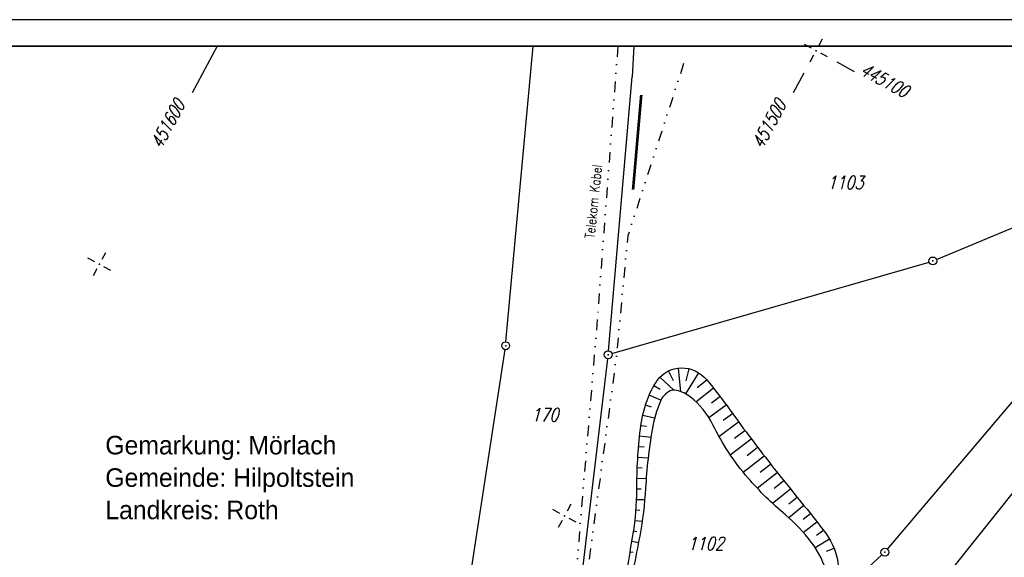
# Model space of a CAD drawing. Extents: x 0 to 1135, y 0 to 420.
# Tile 33 of 76: x 580 to 766, y 318 to 420. Entities that reach past the tile are written whole.
import ezdxf

# ---------------------------------------------------------------- set-up
doc = ezdxf.new("R2010")
doc.units = 0
doc.header["$LTSCALE"] = 2
doc.header["$MEASUREMENT"] = 0
for name, pattern in [('AUSGEZOGEN', [0]), ('GEMARKBAB', [3.7, 2, -0.5, 0.1, -0.5, 0.1, -0.5]), ('GETRENNTX3', [3.25, 1, -0.75, 0, -0.75, 0, -0.75])]:
    doc.linetypes.add(name, pattern=pattern)
doc.layers.get('0').update_dxf_attribs({"color": 8, "linetype": 'AUSGEZOGEN'})
for name, color, linetype in [('BOESCHG', 8, 'AUSGEZOGEN'), ('FLSTNR', 8, 'AUSGEZOGEN'), ('GEMARKGRZ', 8, 'GEMARKBAB'), ('GRENZL', 8, 'AUSGEZOGEN'), ('GRENZP', 8, 'AUSGEZOGEN'), ('NETZ', 250, 'AUSGEZOGEN'), ('RAHMEN', 250, 'AUSGEZOGEN'), ('SCHRIFT', 8, 'AUSGEZOGEN'), ('Telekom', 8, 'GETRENNTX3')]:
    doc.layers.add(name, color=color, linetype=linetype)
doc.styles.add('ROMANS', font='romans.shx', dxfattribs={"width": 0.8})
doc.styles.add('UNIR-H', font='unir_h.shx', dxfattribs={"width": 0.8})

# ---------------------------------------------------------------- blocks, each defined once
blk = doc.blocks.new('IKR')
at = {"color": 0}
for p, q in [((0, 1), (0, 2.5)), ((-2.5, 0), (-1, 0)), ((1, 0), (2.5, 0)), ((0, -2.5), (0, -1))]:
    blk.add_line(p, q, dxfattribs=at)
blk.add_circle((0, 0), 0.05, dxfattribs=at)
blk.add_point((0, 0), dxfattribs=at)
blk = doc.blocks.new('GST')
at = {"color": 0}
blk.add_circle((0, 0), 0.75, dxfattribs=at)
blk.add_point((0, 0), dxfattribs=at)

msp = doc.modelspace()

# ---------------------------------------------------------------- linework, layer by layer
at = {"layer": 'BOESCHG'}
for p, q in [((705.13, 349.64), (704.69, 354.12)), ((706.14, 351.71), (706.68, 353.98)), ((703.79, 349.94), (701.18, 352.39)), ((703.71, 351.69), (702.78, 353.58)), ((706.04, 349.22), (708.52, 353.21)), ((701.21, 350.06), (700.02, 350.76)), ((707.98, 347.74), (711.28, 350.35)), ((708.24, 350.43), (710.02, 351.91)), ((701.34, 348.03), (699.12, 348.98)), ((710.91, 347.55), (712.5, 348.77)), ((699.57, 346.75), (698.44, 347.1)), ((710.43, 344.77), (713.7, 347.17)), ((700.16, 344.67), (697.93, 345.17)), ((713.13, 344.29), (714.88, 345.55)), ((698.66, 343.04), (697.57, 343.2)), ((712.33, 341.2), (716.06, 343.94)), ((699.45, 340.99), (697.33, 341.21)), ((715.3, 340.88), (717.24, 342.33)), ((698.16, 339.14), (697.14, 339.22)), ((714.46, 337.73), (718.44, 340.73)), ((717.65, 337.6), (719.65, 339.13)), ((698.94, 337.11), (696.99, 337.23)), ((716.89, 334.46), (720.87, 337.55)), ((697.81, 335.19), (696.89, 335.23)), ((720.15, 334.44), (722.1, 335.97)), ((719.57, 331.42), (723.34, 334.4)), ((698.57, 333.19), (696.82, 333.23)), ((722.79, 331.4), (724.59, 332.84)), ((697.62, 331.23), (696.8, 331.23)), ((722.45, 328.54), (725.84, 331.28)), ((725.53, 328.45), (727.1, 329.72)), ((698.29, 329.18), (696.77, 329.23)), ((725.52, 325.83), (728.36, 328.18)), ((697.36, 327.18), (696.65, 327.24)), ((728.29, 325.55), (729.63, 326.62)), ((697.8, 325.09), (696.46, 325.25)), ((728.29, 323.05), (730.87, 325.06)), ((696.83, 323.17), (696.19, 323.26)), ((730.81, 322.51), (732.09, 323.47)), ((697.1, 321.08), (695.87, 321.29)), ((730.5, 320.21), (733.23, 321.83)), ((696.13, 319.22), (695.53, 319.32)), ((732.69, 319.48), (734.11, 320.04))]:
    msp.add_line(p, q, dxfattribs=at)
for points in [[(371.8, 194.57, 0.000005), (348.63, 194.62, 0.000007), (332.46, 194.65, 0.000063)], [(371.8, 193.57, 0.000005), (348.63, 193.62, 0.000007), (332.46, 193.65, 0.000063)], [(694.12, 311.24, 0.003548), (696.12, 322.81, 0.041147), (696.8, 331.11, -0.029884), (697.48, 342.56, -0.053943), (698.74, 348, -0.07053), (700.7, 351.8, -0.240768), (705.19, 354.15, -0.226551), (710.03, 351.89, -0.016334), (714.38, 346.24, 0.009816), (721.5, 336.74, 0.00649), (728.48, 328.03, -0.011198), (732.48, 322.94, -0.142124), (734.94, 316.44, -0.178812)]]:
    msp.add_lwpolyline(points, format="xyb", dxfattribs=at)
at = {"layer": 'BOESCHG', "flags": 128}
msp.add_lwpolyline([(690.84, 290.22, 0.058357), (690.64, 287.72, 0.098544), (690.99, 286.27, 0.104579), (691.58, 285.48, 0.032901), (694.05, 283.58, 0.03228), (697.39, 281.64, 0.053689), (699.57, 280.83, 0.068614), (701.67, 280.6, 0.056283), (704.23, 280.96, 0.055822), (707.6, 282.25, 0.078346), (709.68, 283.77, 0.012207), (712.56, 286.8, 0.010556), (715.71, 290.46, 0.001151), (717.13, 292.17, 0.000305), (722.45, 298.66, 0.00788), (729.67, 307.77, 0.019796), (732.34, 311.55, 0.211299), (732.87, 314.89, 0.097928), (729.79, 321.22, 0.055519), (724.93, 326.34, -0.039091), (717.8, 333.38, -0.065369), (711.2, 343.38, 0.11621), (706.9, 348.66, 0.106099), (704.31, 349.89, 0.200242), (702.77, 349.63, 0.152936), (701.28, 347.89, 0.060599), (699.68, 342.43, 0.026396), (698.45, 331.42, -0.032047), (697.34, 322.36, -0.001441), (694.99, 310.08, -0.002013), (693.24, 301.3, -0.007715), (691.92, 295.26, 0.009249)], format="xyb", close=True, dxfattribs=at)
at = {"layer": 'GEMARKGRZ', "const_width": 0.5}
msp.add_lwpolyline([(696.09, 387.86), (697.64, 405.75)], dxfattribs=at)
at = {"layer": 'GRENZL'}
for p, q in [((672.06, 359.09), (677.22, 415)), ((696.23, 415), (695.93, 409.2)), ((691.44, 357.39), (695.93, 409.2)), ((753.47, 374.65), (811.51, 398.98)), ((692.1, 356.85), (752.06, 374.16)), ((744.18, 319.86), (780.91, 363.24)), ((656.21, 255.16), (671.88, 357.6)), ((685.58, 307.6), (691.29, 355.89)), ((752.88, 311.7), (788.52, 356.37)), ((677.89, 259.11), (743.14, 318.78))]:
    msp.add_line(p, q, dxfattribs=at)
at = {"layer": 'NETZ'}
for p, q in [((617.47, 414.98), (612.71, 406.18)), ((734.62, 412.01), (737.93, 410.22)), ((728.38, 409.86), (726.39, 406.18))]:
    msp.add_line(p, q, dxfattribs=at)
at = {"layer": 'RAHMEN'}
msp.add_line((1135, 420), (0, 420), dxfattribs=at)
at = {"layer": 'RAHMEN', "const_width": 0.35}
msp.add_lwpolyline([(25, 5), (1130, 5), (1130, 415), (25, 415), (25, 5)], dxfattribs=at)
at = {"layer": 'Telekom'}
msp.add_lwpolyline([(693.22, 415), (689.32, 363.28), (685.02, 311.71), (684.47, 305), (675.93, 258.02), (674.38, 249.56), (673.3, 248.23)], dxfattribs=at)
at = {"layer": 'Telekom', "flags": 128}
msp.add_lwpolyline([(705.65, 411.69), (695.11, 379.15), (692.89, 355.96), (687.68, 317.17), (686.43, 305.56), (678.28, 263.35), (675.93, 258.02), (677.92, 249.01), (687.67, 250.8), (724.4, 251.49), (792.46, 253.69)], dxfattribs=at)

# ---------------------------------------------------------------- block references
at = {"layer": 'GRENZP'}
for p in [(752.78, 374.37), (672, 358.34), (691.38, 356.64), (743.7, 319.29)]:
    msp.add_blockref('GST', p, dxfattribs=at)
at = {"layer": 'NETZ', "rotation": 151.5965}
for p in [(730.69, 414.14), (595.16, 373.74), (683.13, 326.17)]:
    msp.add_blockref('IKR', p, dxfattribs=at)

# ---------------------------------------------------------------- texts
at = {"layer": 'FLSTNR', "style": 'ROMANS', "oblique": 15, "width": 0.8}
for s, p in [('1103', (732.82, 387.97)), ('170', (676.84, 344.04)), ('1102', (706.39, 319.67))]:
    msp.add_text(s, height=2.5, dxfattribs=at).set_placement(p)
at = {"layer": 'NETZ', "style": 'ROMANS', "oblique": 16.6, "width": 0.75}
for s, rotation, p in [('445100', 331.5965, (738.81, 409.75)), ('451600', 61.5965, (606.88, 395.41)), ('451500', 61.5965, (720.57, 395.41))]:
    msp.add_text(s, height=2.5, rotation=rotation, dxfattribs=at).set_placement(p)
at = {"layer": 'SCHRIFT', "style": 'UNIR-H'}
for s, p in [('Gemarkung: Mörlach', (596.29, 337.79)), ('Gemeinde: Hilpoltstein', (596.29, 331.66)), ('Landkreis: Roth', (596.29, 325.54))]:
    msp.add_text(s, height=3.5, dxfattribs=at).set_placement(p)
at = {"layer": 'Telekom', "style": 'ROMANS', "width": 0.8}
msp.add_text('Telekom Kabel', height=1.8, rotation=84.0766, dxfattribs=at).set_placement((688.77, 378.55))

doc.saveas('drawing.dxf')
